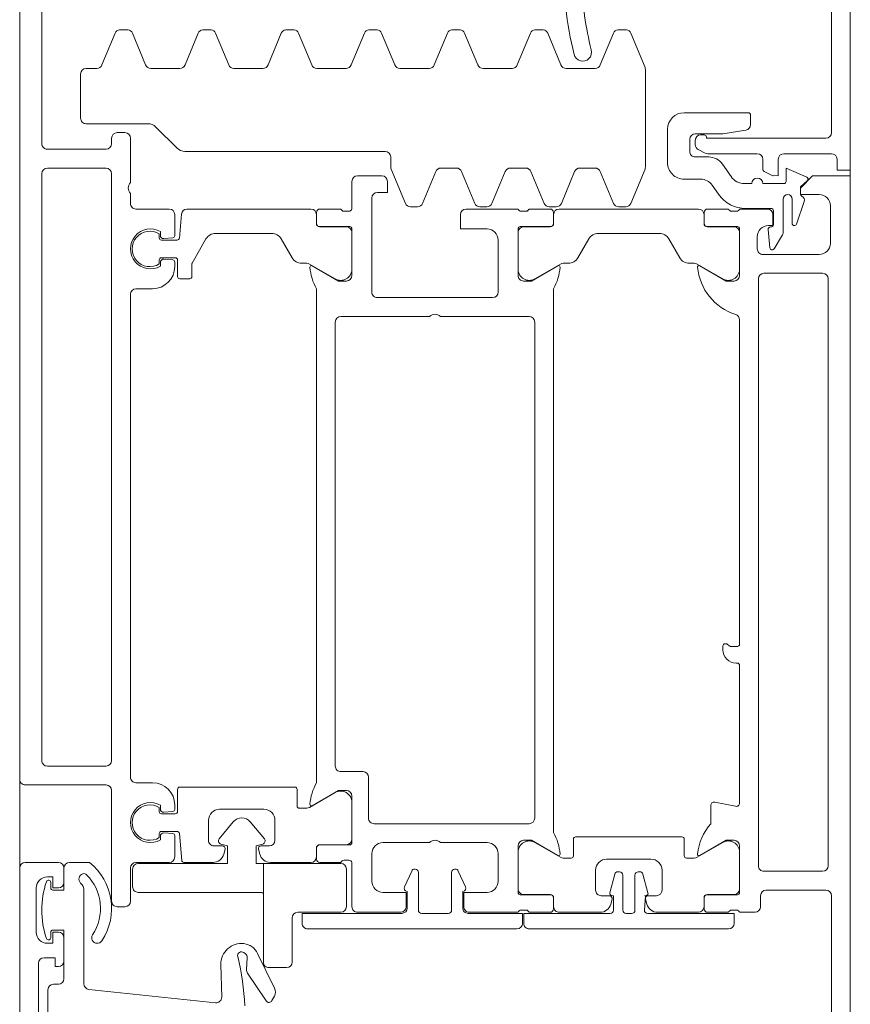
# Model space of a CAD drawing. Header units: centimetres. Extents: x -1737 to 22393, y -8842 to 3838.
# Tile 135 of 174: x 528.88 to 536.38, y 2888.24 to 2897.14. Entities that reach past the tile are written whole.
import ezdxf

# ---------------------------------------------------------------- set-up
doc = ezdxf.new("R2010")
doc.units = ezdxf.units.CM
doc.layers.add('A-DETL-GENF', color=92, linetype='Continuous', lineweight=9)
doc.layers.add('A-DOOR', color=31, linetype='Continuous', lineweight=13)

# ---------------------------------------------------------------- blocks, each defined once
blk = doc.blocks.new('Schueco_FWS_ADS-75-SimplySmart_inw_Family-02 - FWS SI insert unit 90-2508000-3_piętro I __3_90 m_ - stan projektowany')
at = {"layer": 'A-DETL-GENF'}
for p, q in [((-76.25, 6.6), (76.25, 6.6)), ((75.35, -0.9), (-75.35, -0.9))]:
    blk.add_line(p, q, dxfattribs=at)
at = {"layer": 'A-DOOR'}
for p, q in [((60.15, 6.43), (62.46, 6.43)), ((62.65, 6), (62.65, 6.43)), ((63.12, 6.42), (63.46, 6.42)), ((69.35, 6.43), (70.64, 6.43)), ((63.56, 6.32), (63.56, 5.81)), ((63.73, 5.82), (63.73, 6.35)), ((63.78, 6.4), (69.08, 6.4)), ((69.13, 6.35), (69.13, 5.82)), ((69.3, 5.84), (69.3, 6.38)), ((63.2863, 6.1139), (63.0828, 6.1836)), ((63.06, 6.075), (63.2799, 6.075)), ((62.92, 6), (62.92, 5.81)), ((63.356, 5.995), (63.06, 5.995)), ((63.5084, 5.9112), (63.3819, 5.9878)), ((63.145, 5.6562), (63.145, 5.885)), ((63.165, 5.905), (63.292, 5.905)), ((63.312, 5.885), (63.312, 5.8781)), ((63.3339, 5.8582), (63.5, 5.8742)), ((62.7, 5.81), (62.7919, 5.81)), ((63.15, 5.85), (63.15, 5.6)), ((69.45, 5.79), (69.35, 5.79)), ((62.3874, 5.7), (62.3, 5.7)), ((62.65, 5.312), (62.65, 5.76)), ((62.92, 5.71), (62.92, 5.6461)), ((63.51, 5.76), (63.4, 5.76)), ((69.08, 5.77), (63.78, 5.77)), ((69.5, 5.6), (69.5, 5.74)), ((62.28, 5.68), (62.28, 5.1)), ((62.856, 5.5233), (62.744, 5.4448)), ((63.17, 5.5717), (63.17, 5.5283)), ((63.309, 5.31), (63.309, 5.58)), ((63.31, 5.549), (63.31, 5.309)), ((63.329, 5.6), (63.75, 5.6)), ((63.6943, 5.599), (63.36, 5.599)), ((64.15, 5.6), (67.08, 5.6)), ((67.25, 5.57), (67.25, 5.58)), ((67.27, 5.6), (68.5136, 5.6)), ((68.5431, 5.5643), (68.5064, 5.3757)), ((68.9, 5.6), (69.321, 5.6)), ((68.9557, 5.599), (69.29, 5.599)), ((69.34, 5.549), (69.34, 5.309)), ((69.341, 5.58), (69.341, 5.31)), ((69.48, 5.5283), (69.48, 5.5717)), ((63.15, 5.5), (63.15, 5.31)), ((63.6467, 5.2165), (63.7809, 5.449)), ((67.095, 5.45), (67.13, 5.45)), ((69.0033, 5.2165), (68.869, 5.449)), ((69.5, 5.31), (69.5, 5.5)), ((69.65, 5.5007), (69.65, 3.7007)), ((62.9333, 5.3518), (63.0171, 5.4104)), ((68.5359, 5.34), (68.7, 5.34)), ((62.48, 5.28), (62.48, 5.25)), ((62.613, 5.2273), (62.6445, 5.2893)), ((62.68, 5.3219), (62.68, 5.2)), ((62.88, 5.1), (62.88, 5.2494)), ((63.18, 5.28), (63.279, 5.28)), ((63.28, 5.279), (63.2, 5.279)), ((69.37, 5.279), (69.45, 5.279)), ((69.371, 5.28), (69.47, 5.28)), ((62.53, 5.2), (62.5684, 5.2)), ((63.15, 5.229), (63.15, 3.971)), ((63.64, 5.1469), (63.64, 5.1915)), ((69.01, 5.12), (69.01, 5.1915)), ((69.5, 5.229), (69.5, 4.8593)), ((62.63, 5.15), (62.52, 5.15)), ((68.82, 4.12), (68.82, 5.08)), ((68.84, 5.1), (68.99, 5.1)), ((63.42, 4.9621), (63.59, 5.0602)), ((62.43, 4.95), (62.73, 4.95)), ((69.3, 4.9), (69.12, 4.9)), ((63.37, 4.3245), (63.37, 4.8755)), ((69.35, 4.775), (69.35, 4.85)), ((61.8708, 4.7462), (61.5609, 4.6178)), ((62.7701, 4.75), (61.8899, 4.75)), ((63.0991, 4.6178), (62.7892, 4.7462)), ((69.02, 4.8), (69.02, 4.4)), ((69.1565, 4.7279), (69.324, 4.7728)), ((69.4259, 4.7628), (69.3815, 4.7509)), ((69.1343, 4.6857), (69.1343, 4.6989)), ((69.48, 4.6557), (69.1643, 4.6557)), ((69.51, 4.5757), (69.51, 4.6257)), ((61.5304, 4.5022), (61.5304, 4.5778)), ((63.13, 4.5084), (63.13, 4.5716)), ((69.1643, 4.5457), (69.48, 4.5457)), ((61.5609, 4.4622), (61.8491, 4.3428)), ((62.8109, 4.3428), (63.0991, 4.4622)), ((69.1343, 4.5024), (69.1343, 4.5157)), ((69.324, 4.4285), (69.1565, 4.4734)), ((69.3815, 4.4491), (69.4259, 4.4372)), ((69.35, 4.35), (69.35, 4.425)), ((61.88, 4.2966), (61.88, 4.0334)), ((62.78, 4.1567), (62.78, 4.2966)), ((69.12, 4.3), (69.3, 4.3)), ((69.5, 4.3407), (69.5, 3.971)), ((63.59, 4.1398), (63.42, 4.2379)), ((63.0991, 3.9911), (62.8109, 4.1105)), ((68.99, 4.1), (68.84, 4.1)), ((63.64, 4.0085), (63.64, 4.0531)), ((69.01, 4.0085), (69.01, 4.08)), ((61.8491, 3.9872), (61.5609, 3.8678)), ((63.13, 3.8818), (63.13, 3.9449)), ((63.279, 3.92), (63.18, 3.92)), ((63.2, 3.921), (63.28, 3.921)), ((63.7809, 3.751), (63.6467, 3.9835)), ((68.78, 3.92), (63.87, 3.92)), ((68.869, 3.751), (69.0033, 3.9835)), ((69.45, 3.921), (69.37, 3.921)), ((69.47, 3.92), (69.371, 3.92)), ((61.5304, 3.7522), (61.5304, 3.8278)), ((62.8109, 3.7162), (63.0991, 3.8356)), ((63.15, 3.89), (63.15, 3.7)), ((63.309, 3.62), (63.309, 3.89)), ((63.31, 3.891), (63.31, 3.651)), ((69.34, 3.891), (69.34, 3.651)), ((69.341, 3.89), (69.341, 3.62)), ((69.5, 3.7), (69.5, 3.89)), ((64.17, 3.75), (68.65, 3.75)), ((61.5609, 3.7122), (61.8491, 3.5928)), ((62.78, 3.53), (62.78, 3.67)), ((63.17, 3.6717), (63.17, 3.6283)), ((64.12, 2.9), (64.12, 3.7)), ((68.7, 3.7), (68.7, 2.3)), ((69.48, 3.6283), (69.48, 3.6717)), ((63.15, 3.6), (63.15, 3.13)), ((63.75, 3.6), (63.329, 3.6)), ((63.36, 3.601), (63.6943, 3.601)), ((69.321, 3.6), (68.9, 3.6)), ((69.29, 3.601), (68.9557, 3.601)), ((69.5, 3.16), (69.5, 3.6)), ((69.65, 3.59), (69.65, 1.7)), ((61.88, 3.5466), (61.88, 3.2834)), ((63.0991, 3.3644), (62.8109, 3.4838)), ((63.43, 3.42), (63.9, 3.42)), ((68.97, 3.42), (69.22, 3.42)), ((63.13, 3.2551), (63.13, 3.3182)), ((63.95, 3.37), (63.95, 2.33)), ((68.87, 2.9), (68.87, 3.32)), ((61.8491, 3.2372), (61.5609, 3.1178)), ((62.8109, 3.0895), (63.0991, 3.2089)), ((69.1273, 3.0598), (69.2694, 3.1261)), ((61.5304, 3.0022), (61.5304, 3.0778)), ((62.78, 2.9034), (62.78, 3.0433)), ((69.11, 3.03), (69.11, 3.0326)), ((69.31, 3.1), (69.46, 3.1)), ((61.5609, 2.9622), (61.8491, 2.8428)), ((69.48, 3), (69.14, 3)), ((69.51, 2.73), (69.51, 2.97)), ((63.0991, 2.7378), (62.8109, 2.8572)), ((61.88, 2.7966), (61.88, 2.5334)), ((64.12, 2), (64.12, 2.8)), ((68.87, 2.38), (68.87, 2.8)), ((63.13, 2.6284), (63.13, 2.6916)), ((69.11, 2.6674), (69.11, 2.67)), ((69.14, 2.7), (69.48, 2.7)), ((62.7892, 2.4538), (63.0991, 2.5822)), ((69.2694, 2.5739), (69.1273, 2.6402)), ((69.46, 2.6), (69.31, 2.6)), ((69.5, 2.15), (69.5, 2.54)), ((61.8491, 2.4872), (61.5609, 2.3678)), ((62.68, 2.45), (62.7701, 2.45)), ((61.5304, 2.2522), (61.5304, 2.3278)), ((62.63, 0.5914), (62.63, 2.4)), ((62.85, 2.37), (62.85, 2.15)), ((63.9, 2.28), (63.05, 2.28)), ((68.65, 2.25), (68.28, 2.25)), ((69.22, 2.28), (68.97, 2.28)), ((61.5609, 2.2122), (61.8491, 2.0928)), ((68.23, 2.2), (68.23, 2)), ((61.88, 2.0466), (61.88, 1.7834)), ((62.9, 2.1), (63.15, 2.1)), ((63.17, 2.0717), (63.17, 2.0283)), ((63.309, 1.81), (63.309, 2.08)), ((63.31, 2.049), (63.31, 1.809)), ((63.329, 2.1), (63.75, 2.1)), ((63.6943, 2.099), (63.36, 2.099)), ((68.45, 2.1), (68.871, 2.1)), ((68.5057, 2.099), (68.84, 2.099)), ((68.89, 2.049), (68.89, 1.809)), ((68.891, 2.08), (68.891, 1.81)), ((69.03, 2.0283), (69.03, 2.0717)), ((69.05, 2.1), (69.45, 2.1)), ((63.15, 2), (63.15, 1.81)), ((69.05, 1.81), (69.05, 2)), ((63.6467, 1.7165), (63.7809, 1.949)), ((68.18, 1.95), (64.17, 1.95)), ((68.5533, 1.7165), (68.4191, 1.949)), ((63.18, 1.78), (63.279, 1.78)), ((63.28, 1.779), (63.2, 1.779)), ((63.87, 1.78), (68.33, 1.78)), ((68.92, 1.779), (69, 1.779)), ((68.921, 1.78), (69.02, 1.78)), ((61.8491, 1.7372), (61.5609, 1.6178)), ((63.15, 1.729), (63.15, 0.6103)), ((63.64, 1.6469), (63.64, 1.6915)), ((68.56, 1.625), (68.56, 1.6915)), ((69.05, 1.729), (69.05, 1.3643)), ((68.39, 1.605), (68.54, 1.605)), ((61.5304, 1.5022), (61.5304, 1.5778)), ((63.42, 1.4621), (63.59, 1.5602)), ((68.37, 0.545), (68.37, 1.585)), ((61.5609, 1.4622), (61.8491, 1.3428)), ((63.37, 0.8686), (63.37, 1.3755)), ((68.85, 1.405), (68.67, 1.405)), ((68.9, 1.28), (68.9, 1.355)), ((70.186, 1.4019), (69.8719, 1.2487)), ((70.2979, 1.3772), (70.2561, 1.3995)), ((61.88, 1.2966), (61.88, 1.0334)), ((68.57, 1.305), (68.57, 0.905)), ((68.9759, 1.2678), (68.9315, 1.2559)), ((70.0495, 1.1565), (70.3006, 1.3259)), ((69.8639, 1.1235), (69.8747, 1.1379)), ((69.9088, 1.1538), (70.0189, 1.148)), ((61.8491, 0.9872), (61.5609, 0.8678)), ((68.9, 0.855), (68.9, 0.93)), ((68.9315, 0.9541), (68.9759, 0.9422)), ((69.9713, 0.9169), (70.2659, 0.9241)), ((61.5304, 0.7522), (61.5304, 0.8278)), ((68.67, 0.805), (68.85, 0.805)), ((69.05, 0.8457), (69.05, 0.5828)), ((70.3168, 0.8688), (70.1966, -0.2752)), ((61.5609, 0.7122), (61.8491, 0.5928)), ((63.78, 0.545), (63.78, 0.635)), ((61.88, 0.5466), (61.88, 0.2834)), ((63.1956, 0.5605), (63.4117, 0.5416)), ((69.0317, 0.5629), (68.7883, 0.5416)), ((62.4093, 0.3293), (62.6007, 0.5207)), ((63.15, 0.45), (63.15, 0.15)), ((63.3905, 0.5), (63.2, 0.5)), ((63.4174, 0.4026), (63.4105, 0.4817)), ((63.43, 0.5217), (63.43, 0.38)), ((63.59, 0.38), (63.59, 0.505)), ((63.6095, 0.4817), (63.6026, 0.4026)), ((63.61, 0.525), (63.76, 0.525)), ((63.67, 0.5), (63.6295, 0.5)), ((68.59, 0.525), (68.39, 0.525)), ((68.5705, 0.5), (68.53, 0.5)), ((68.5974, 0.4026), (68.5905, 0.4817)), ((68.61, 0.38), (68.61, 0.505)), ((68.77, 0.5217), (68.77, 0.38)), ((68.7895, 0.4817), (68.7826, 0.4026)), ((69, 0.5), (68.8095, 0.5)), ((69.05, 0.15), (69.05, 0.45)), ((63.3541, 0.37), (63.3875, 0.37)), ((63.41, 0.36), (63.3744, 0.36)), ((63.6456, 0.36), (63.61, 0.36)), ((63.6325, 0.37), (63.6659, 0.37)), ((68.5341, 0.37), (68.5675, 0.37)), ((68.5544, 0.36), (68.59, 0.36)), ((68.79, 0.36), (68.8256, 0.36)), ((68.8125, 0.37), (68.8459, 0.37)), ((63.87, 0.15), (63.87, 0.3)), ((68.33, 0.3), (68.33, 0.15)), ((61.8491, 0.2372), (61.5609, 0.1178)), ((62.38, -0.3), (62.38, 0.2586)), ((62.91, 0.1), (62.51, 0.1)), ((63.1, 0.1), (63.01, 0.1)), ((68.28, 0.1), (63.92, 0.1)), ((69.4, 0.1), (69.1, 0.1)), ((61.5304, 0.0022), (61.5304, 0.0778)), ((62.46, 0.05), (62.46, -0.02)), ((69.45, -0.02), (69.45, 0.05)), ((61.5609, -0.0378), (61.8491, -0.1572)), ((62.51, -0.07), (62.56, -0.07)), ((62.83, -0.07), (68.13, -0.07)), ((68.4, -0.07), (69.4, -0.07)), ((62.61, -0.12), (62.61, -0.65)), ((62.78, -0.65), (62.78, -0.12)), ((68.18, -0.12), (68.18, -0.65)), ((68.35, -0.85), (68.35, -0.12)), ((61.88, -0.2034), (61.88, -0.3)), ((61.93, -0.35), (62.33, -0.35)), ((69.05, -0.27), (69.05, -0.45)), ((70.1468, -0.32), (69.3071, -0.32)), ((69.23, -0.5), (69.1, -0.5)), ((69.94, -0.5), (69.73, -0.5)), ((69.05, -0.55), (69.05, -0.85)), ((69.28, -0.62), (69.23, -0.62)), ((69.73, -0.62), (69.68, -0.62)), ((70.15, -0.55), (70.15, -0.595)), ((62.56, -0.7), (60.56, -0.7)), ((68.13, -0.7), (62.83, -0.7)), ((70.2, -0.645), (71.05, -0.645)), ((69.68, -0.75), (69.28, -0.75)), ((71.25, -0.73), (69.96, -0.73)), ((59.7, -0.9), (68.3, -0.9)), ((69.1, -0.9), (75.25, -0.9))]:
    blk.add_line(p, q, dxfattribs=at)
at = {"layer": 'A-DOOR', "flags": 128}
for points in [[(62.7, 6.48), (62.8, 6.48), (62.8, 6.6), (59.85, 6.6), (59.85, 4.65)], [(71.5, 6.6), (62.85, 6.6), (62.85, 6.26), (62.96, 6.15), (63.02, 6.15), (63.02, 6.32)], [(62.51, 6.38), (62.51, 5.3), (62.5, 5.3)], [(62.8624, 6.2064), (62.78, 6.02), (62.9, 6.02)], [(63.015, 6.15), (62.95, 6.15), (62.8957, 6.2116)], [(62.8097, 5.8209), (62.8478, 5.8957), (62.85, 5.95), (62.7, 5.95)], [(63.3, 5.86), (63.3, 5.9), (63.2, 5.9)], [(62.47, 5.2), (62.47, 5.45), (62.4367, 5.6579)], [(63.8, 5.55), (63.8, 5.48), (63.6618, 5.2407)], [(67.1, 5.58), (67.1, 5.5183), (67.0809, 5.4909), (67.075, 5.47)], [(68.9881, 5.2407), (68.85, 5.48), (68.85, 5.55)], [(69.51, 4.7707), (69.51, 5.5507), (69.6, 5.5507)], [(69.35, 4.7407), (69.3489, 4.757), (69.35, 4.7507), (69.48, 4.7407)], [(69.48, 4.4607), (69.35, 4.4607), (69.3489, 4.4444), (69.35, 4.4607)], [(69.6, 3.6507), (69.51, 3.6507), (69.51, 4.4307)], [(63.6618, 3.9593), (63.8, 3.72), (63.8, 3.65)], [(68.85, 3.65), (68.85, 3.72), (68.9881, 3.9593)], [(69.51, 3.15), (69.51, 3.64), (69.6, 3.64)], [(63.2, 3.08), (63.33, 3.08), (63.33, 3.32)], [(69.32, 3.32), (69.32, 3.11), (69.45, 3.11)], [(69.45, 2.59), (69.32, 2.59), (69.32, 2.38)], [(69.6, 1.65), (69.51, 1.65), (69.51, 2.55)], [(63, 2.33), (63, 2.42), (62.9, 2.42)], [(63.8, 2.05), (63.8, 1.98), (63.6618, 1.7407)], [(68.5381, 1.7407), (68.4, 1.98), (68.4, 2.05)], [(63.76, 0.655), (63.6454, 0.655), (63.42, 0.782)], [(69.1, -0.5), (69.3, -0.5), (69.3, -0.6)], [(69.66, -0.6), (69.66, -0.5), (70.1, -0.5)], [(69.18, -0.65), (69.18, -0.6), (69.28, -0.6), (69.28, -0.55)], [(69.68, -0.55), (69.68, -0.6), (69.78, -0.6), (69.78, -0.65)], [(69.91, -0.68), (69.91, -0.58), (69.99, -0.58), (69.99, -0.55)]]:
    blk.add_lwpolyline(points, dxfattribs=at)
for points in [[(69.11, 2.05), (69.45, 2.05)], [(69.95, 1.3), (69.06, 1.3), (69.06, 2), (69.06, 1.3)], [(69.5, 2), (69.5, 1.61)], [(69.55, 1.56), (69.95, 1.56)], [(70, 1.51), (70, 1.35)], [(68.8359, 1.3093), (68.6837, 1.1816)], [(69.33, 1.3), (69.06, 1.3), (69.06, 1.235), (68.9, 1.235), (68.8842, 1.2941), (68.9, 1.235), (69.06, 1.235), (69.06, 1.3)], [(69.32, 0.17), (69.32, 1.27)], [(68.6837, 1.0284), (68.8359, 0.9007)], [(68.8842, 0.9159), (68.9, 0.975), (69.06, 0.975), (69.06, 0.17), (69.06, 0.975), (68.9, 0.975)], [(69.11, 0.12), (69.27, 0.12)]]:
    blk.add_lwpolyline(points, close=True, dxfattribs=at)
at = {"layer": 'A-DOOR'}
for centre, radius, start, end in [((62.46, 6.38), 0.05, 0, 90), ((62.7, 6.43), 0.05, 90, 180), ((63.12, 6.32), 0.1, 90, 180), ((63.46, 6.32), 0.1, 360, 90), ((69.35, 6.38), 0.05, 90, 180), ((63.78, 6.35), 0.05, 90, 180), ((69.08, 6.35), 0.05, 0, 90), ((62.8807, 6.1983), 0.02, 41.42367, 156.16126), ((63.015, 6.17), 0.02, 270, 336.18264), ((63.0699, 6.1458), 0.04, 71.09542, 156.18264), ((63.06, 6.035), 0.04, 90, 270), ((63.2799, 6.095), 0.02, 270, 71.09542), ((62.7, 6), 0.05, 180, 270), ((62.9, 6), 0.02, 0, 90), ((63.356, 5.945), 0.05, 58.81503, 90), ((62.83, 5.9048), 0.02, 333, 0), ((63.165, 5.885), 0.02, 90, 180), ((63.2, 5.85), 0.05, 90, 180), ((63.292, 5.885), 0.02, 0, 90), ((63.332, 5.8781), 0.02, 180, 275.5), ((63.498, 5.8941), 0.02, 275.5, 58.81503), ((62.7, 5.76), 0.05, 90, 180), ((62.7919, 5.83), 0.02, 270, 333), ((62.92, 5.76), 0.05, 90, 270), ((63.4, 5.86), 0.1, 180, 270), ((63.51, 5.81), 0.05, 270, 0), ((63.78, 5.82), 0.05, 180, 270), ((69.08, 5.82), 0.05, 270, 0), ((69.35, 5.84), 0.05, 180, 270), ((69.45, 5.74), 0.05, 0, 90), ((62.3, 5.68), 0.02, 90, 180), ((62.3874, 5.65), 0.05, 9.09028, 90), ((62.77, 5.6461), 0.15, 305, 0), ((62.845, 5.6562), 0.3, 305, 0), ((63.14, 5.5717), 0.03, 0, 70.52878), ((63.14, 5.5283), 0.03, 289.47122, 0), ((63.329, 5.58), 0.02, 90, 180), ((63.36, 5.549), 0.05, 90, 180), ((63.6262, 5.7177), 0.5, 275.62258, 342.25158), ((63.6943, 5.499), 0.1, 330, 90), ((63.75, 5.55), 0.05, 0, 90), ((64.15, 5.55), 0.05, 90, 162.25158), ((67.08, 5.58), 0.02, 0, 90), ((67.08, 5.5183), 0.02, 315, 0), ((67.13, 5.57), 0.12, 270, 0), ((67.27, 5.58), 0.02, 90, 180), ((68.5136, 5.57), 0.03, 349, 90), ((68.9, 5.55), 0.05, 90, 180), ((68.9557, 5.499), 0.1, 90, 210), ((69.29, 5.549), 0.05, 0, 90), ((69.321, 5.58), 0.02, 0, 90), ((69.51, 5.5717), 0.03, 109.47122, 180), ((69.51, 5.5283), 0.03, 180, 250.52878), ((69.6, 5.5007), 0.05, 0, 90), ((62.83, 5.3219), 0.15, 125, 180), ((67.095, 5.4767), 0.02, 135, 180), ((67.095, 5.47), 0.02, 180, 270), ((63.005, 5.2494), 0.125, 125, 180), ((68.5359, 5.37), 0.03, 169, 270), ((69.0282, 5.7172), 0.5, 228.97478, 263.85932), ((62.5, 5.28), 0.02, 90, 180), ((62.53, 5.25), 0.05, 180, 270), ((62.6, 5.312), 0.05, 333, 0), ((63.18, 5.31), 0.03, 180, 270), ((63.2, 5.229), 0.05, 90, 180), ((63.279, 5.31), 0.03, 270, 0), ((63.28, 5.309), 0.03, 270, 0), ((69.37, 5.309), 0.03, 180, 270), ((69.371, 5.31), 0.03, 180, 270), ((69.45, 5.229), 0.05, 0, 90), ((69.47, 5.31), 0.03, 270, 0), ((62.52, 5.2), 0.05, 180, 270), ((62.5684, 5.25), 0.05, 270, 333), ((62.63, 5.2), 0.05, 270, 0), ((63.69, 5.1915), 0.05, 150, 180), ((63.6738, 5.2338), 0.0138, 150, 275.62258), ((68.9762, 5.2338), 0.0138, 263.85932, 30), ((68.96, 5.1915), 0.05, 0, 30), ((62.43, 5.1), 0.15, 180, 270), ((62.73, 5.1), 0.15, 270, 0), ((63.54, 5.1469), 0.1, 300, 0), ((68.84, 5.08), 0.02, 90, 180), ((68.99, 5.12), 0.02, 270, 0), ((63.47, 4.8755), 0.1, 120, 180), ((69.12, 4.8), 0.1, 90, 180), ((69.3, 4.85), 0.05, 0, 90), ((69.4, 4.8593), 0.1, 285, 0), ((61.8899, 4.7), 0.05, 90, 112.5), ((62.7701, 4.7), 0.05, 67.5, 90), ((69.1643, 4.6989), 0.03, 105, 180), ((69.3292, 4.7535), 0.02, 10, 105), ((69.375, 4.775), 0.025, 180, 285), ((69.48, 4.7707), 0.03, 270, 0), ((69.1643, 4.6857), 0.03, 180, 270), ((69.48, 4.6257), 0.03, 0, 90), ((61.58, 4.5716), 0.05, 112.5, 172.85476), ((63.08, 4.5716), 0.05, 0, 67.5), ((69.1643, 4.5157), 0.03, 90, 180), ((69.48, 4.5757), 0.03, 270, 0), ((61.58, 4.5084), 0.05, 187.14524, 247.5), ((63.08, 4.5084), 0.05, 292.5, 0), ((69.1643, 4.5024), 0.03, 180, 255), ((69.375, 4.425), 0.025, 75, 180), ((69.48, 4.4307), 0.03, 0, 90), ((69.12, 4.4), 0.1, 180, 270), ((69.3292, 4.4478), 0.02, 255, 350), ((69.4, 4.3407), 0.1, 0, 75), ((61.83, 4.2966), 0.05, 0, 67.5), ((62.83, 4.2966), 0.05, 112.5, 180), ((63.47, 4.3245), 0.1, 180, 240), ((69.3, 4.35), 0.05, 270, 0), ((61.0177, 7.0085), 2.834, 271.52226, 284.21438), ((61.7347, 4.1842), 0.08, 283.47035, 105.30097), ((61.0174, 7.0089), 2.9943, 267.88171, 284.22771), ((62.83, 4.1567), 0.05, 180, 247.5), ((63.54, 4.0531), 0.1, 0, 60), ((68.84, 4.12), 0.02, 180, 270), ((68.99, 4.08), 0.02, 0, 90), ((61.83, 4.0334), 0.05, 292.5, 0), ((63.69, 4.0085), 0.05, 180, 210), ((68.96, 4.0085), 0.05, 330, 0), ((63.08, 3.9449), 0.05, 0, 67.5), ((63.2, 3.971), 0.05, 180, 270), ((63.18, 3.89), 0.03, 90, 180), ((63.279, 3.89), 0.03, 0, 90), ((63.28, 3.891), 0.03, 0, 90), ((63.6738, 3.9662), 0.0138, 84.67141, 210), ((63.6287, 3.4821), 0.5, 61.13954, 84.67141), ((69.0213, 3.4821), 0.5, 95.32859, 118.86046), ((68.9762, 3.9662), 0.0138, 330, 95.32859), ((69.37, 3.891), 0.03, 90, 180), ((69.371, 3.89), 0.03, 90, 180), ((69.45, 3.971), 0.05, 270, 0), ((69.47, 3.89), 0.03, 0, 90), ((61.58, 3.8216), 0.05, 112.5, 172.85476), ((63.08, 3.8818), 0.05, 292.5, 0), ((61.58, 3.7584), 0.05, 187.14524, 247.5), ((63.6943, 3.701), 0.1, 270, 30), ((64.17, 3.7), 0.05, 90, 180), ((68.65, 3.7), 0.05, 0, 90), ((68.9557, 3.701), 0.1, 150, 270), ((62.83, 3.67), 0.05, 112.5, 180), ((63.14, 3.6717), 0.03, 0, 70.52878), ((63.36, 3.651), 0.05, 180, 270), ((63.75, 3.65), 0.05, 270, 0), ((68.9, 3.65), 0.05, 180, 270), ((69.29, 3.651), 0.05, 270, 0), ((69.51, 3.6717), 0.03, 109.47122, 180), ((69.6, 3.7007), 0.05, 270, 0), ((61.83, 3.5466), 0.05, 360, 67.5), ((63.14, 3.6283), 0.03, 289.47122, 0), ((63.329, 3.62), 0.02, 180, 270), ((69.321, 3.62), 0.02, 270, 0), ((69.51, 3.6283), 0.03, 180, 250.52878), ((69.6, 3.59), 0.05, 0, 90), ((62.83, 3.53), 0.05, 180, 247.5), ((63.43, 3.32), 0.1, 90, 180), ((63.9, 3.37), 0.05, 360, 90), ((68.97, 3.32), 0.1, 90, 180), ((69.22, 3.32), 0.1, 0, 90), ((63.08, 3.3182), 0.05, 0, 67.5), ((61.83, 3.2834), 0.05, 292.5, 0), ((63.08, 3.2551), 0.05, 292.5, 0), ((61.58, 3.0716), 0.05, 112.5, 172.85476), ((63.2, 3.13), 0.05, 180, 270), ((69.2821, 3.0989), 0.03, 21.71176, 115), ((69.45, 3.16), 0.05, 270, 0), ((69.46, 3.15), 0.05, 270, 0), ((62.83, 3.0433), 0.05, 112.5, 180), ((69.14, 3.0326), 0.03, 115, 180), ((69.14, 3.03), 0.03, 180, 270), ((61.58, 3.0084), 0.05, 187.14524, 247.5), ((69.48, 2.97), 0.03, 0, 90), ((62.83, 2.9034), 0.05, 180, 247.5), ((64.1725, 2.85), 0.0725, 136.39718, 223.60282), ((68.9225, 2.85), 0.0725, 136.39718, 223.60282), ((61.83, 2.7966), 0.05, 0, 67.5), ((63.08, 2.6916), 0.05, 0, 67.5), ((69.14, 2.67), 0.03, 90, 180), ((69.14, 2.6674), 0.03, 180, 245), ((69.48, 2.73), 0.03, 270, 0), ((63.08, 2.6284), 0.05, 292.5, 0), ((69.2821, 2.6011), 0.03, 245, 338.28824), ((69.45, 2.54), 0.05, 0, 90), ((69.46, 2.55), 0.05, 0, 90), ((61.83, 2.5334), 0.05, 292.5, 0), ((62.68, 2.4), 0.05, 90, 180), ((62.7701, 2.5), 0.05, 270, 292.5), ((62.9, 2.37), 0.05, 90, 180), ((61.58, 2.3216), 0.05, 112.5, 172.85476), ((63.05, 2.33), 0.05, 180, 270), ((63.9, 2.33), 0.05, 270, 0), ((68.97, 2.38), 0.1, 180, 270), ((69.22, 2.38), 0.1, 270, 0), ((61.58, 2.2584), 0.05, 187.14524, 247.5), ((68.28, 2.2), 0.05, 90, 180), ((68.65, 2.3), 0.05, 270, 0), ((62.9, 2.15), 0.05, 180, 270), ((69.45, 2.15), 0.05, 270, 360), ((61.83, 2.0466), 0.05, 0, 67.5), ((63.14, 2.0717), 0.03, 0, 70.52878), ((63.329, 2.08), 0.02, 90, 180), ((63.36, 2.049), 0.05, 90, 180), ((63.6943, 1.999), 0.1, 330, 90), ((63.75, 2.05), 0.05, 360, 90), ((68.45, 2.05), 0.05, 90, 180), ((68.5057, 1.999), 0.1, 90, 210), ((68.84, 2.049), 0.05, 0, 90), ((68.871, 2.08), 0.02, 0, 90), ((69.06, 2.0717), 0.03, 109.47122, 180), ((69.11, 2), 0.05, 90, 180), ((69.11, 2), 0.05, 90, 180), ((69.45, 2), 0.05, 0, 90), ((69.45, 2), 0.05, 0, 90), ((63.14, 2.0283), 0.03, 289.47122, 0), ((64.17, 2), 0.05, 180, 270), ((68.18, 2), 0.05, 270, 0), ((69.06, 2.0283), 0.03, 180, 250.52878), ((61.83, 1.7834), 0.05, 292.5, 360), ((63.18, 1.81), 0.03, 180, 270), ((63.2, 1.729), 0.05, 90, 180), ((63.279, 1.81), 0.03, 270, 0), ((63.28, 1.809), 0.03, 270, 0), ((63.6287, 2.2179), 0.5, 275.32859, 298.86046), ((68.5713, 2.2179), 0.5, 241.13954, 264.67141), ((68.92, 1.809), 0.03, 180, 270), ((68.921, 1.81), 0.03, 180, 270), ((69, 1.729), 0.05, 0, 90), ((69.02, 1.81), 0.03, 270, 0), ((63.69, 1.6915), 0.05, 150, 180), ((63.6738, 1.7338), 0.0138, 150, 275.32859), ((68.5262, 1.7338), 0.0138, 264.67141, 30), ((68.51, 1.6915), 0.05, 0, 30), ((69.6, 1.7), 0.05, 270, 0), ((61.58, 1.5716), 0.05, 112.5, 172.85476), ((63.54, 1.6469), 0.1, 300, 0), ((68.39, 1.585), 0.02, 90, 180), ((68.54, 1.625), 0.02, 270, 0), ((69.55, 1.61), 0.05, 180, 270), ((69.55, 1.61), 0.05, 180, 270), ((69.95, 1.51), 0.05, 0, 90), ((69.95, 1.51), 0.05, 0, 90), ((61.58, 1.5084), 0.05, 187.14524, 247.5), ((63.47, 1.3755), 0.1, 120, 180), ((61.83, 1.2966), 0.05, 0, 67.5), ((68.67, 1.305), 0.1, 90, 180), ((68.85, 1.355), 0.05, 0, 90), ((68.95, 1.3643), 0.1, 285, 360), ((69.95, 1.35), 0.05, 270, 0), ((69.95, 1.35), 0.05, 270, 0), ((70.2185, 1.3288), 0.08, 62, 114), ((70.2838, 1.3508), 0.03, 304, 62), ((68.8552, 1.2863), 0.03, 15, 130), ((68.8552, 1.2863), 0.03, 15, 130), ((68.925, 1.28), 0.025, 180, 285), ((69.37, 1.27), 0.05, 143.1301, 180), ((69.37, 1.27), 0.05, 143.1301, 180), ((69.942, 1.1049), 0.16, 116, 172.93336), ((68.748, 1.105), 0.1, 130, 230), ((68.748, 1.105), 0.1, 130, 230), ((70.0215, 1.198), 0.05, 267, 304), ((69.9668, 1.1018), 0.185, 172.93336, 271.39185), ((69.8918, 1.1024), 0.035, 143, 283.53096), ((69.9067, 1.1138), 0.04, 87, 143), ((70.4849, -1.3622), 2.5, 93.21628, 103.53096), ((61.83, 1.0334), 0.05, 292.5, 360), ((68.67, 0.905), 0.1, 180, 270), ((68.8552, 0.9237), 0.03, 230, 345), ((68.8552, 0.9237), 0.03, 230, 345), ((68.925, 0.93), 0.025, 75, 180), ((68.95, 0.8457), 0.1, 0, 75), ((70.2671, 0.8741), 0.05, 354, 91.39185), ((61.58, 0.8216), 0.05, 112.5, 172.85476), ((63.47, 0.8686), 0.1, 180, 240), ((68.85, 0.855), 0.05, 270, 0), ((61.58, 0.7584), 0.05, 187.14524, 247.5), ((63.6454, 0.675), 0.02, 240, 270), ((63.76, 0.635), 0.02, 0, 90), ((61.83, 0.5466), 0.05, 0, 67.5), ((62.53, 0.5914), 0.1, 315, 360), ((63.2, 0.6103), 0.05, 180, 265), ((63.41, 0.5217), 0.02, 0, 85), ((63.76, 0.545), 0.02, 270, 0), ((68.39, 0.545), 0.02, 180, 270), ((68.79, 0.5217), 0.02, 95, 180), ((69.03, 0.5828), 0.02, 275, 0), ((63.2, 0.45), 0.05, 90, 180), ((63.3905, 0.48), 0.02, 5, 90), ((63.61, 0.505), 0.02, 90, 180), ((63.6295, 0.48), 0.02, 90, 175), ((63.67, 0.3), 0.2, 0, 90), ((68.53, 0.3), 0.2, 90, 180), ((68.5705, 0.48), 0.02, 5, 90), ((68.59, 0.505), 0.02, 360, 90), ((68.8095, 0.48), 0.02, 90, 175), ((69, 0.45), 0.05, 0, 90), ((63.51, 0.28), 0.18, 150, 30), ((63.51, 0.275), 0.16, 147.91005, 32.08995), ((63.3875, 0.4), 0.03, 270, 5), ((63.41, 0.38), 0.02, 270, 0), ((63.61, 0.38), 0.02, 180, 270), ((63.6325, 0.4), 0.03, 175, 270), ((68.69, 0.28), 0.18, 150, 30), ((68.69, 0.275), 0.16, 147.91535, 32.08465), ((68.5675, 0.4), 0.03, 270, 5), ((68.59, 0.38), 0.02, 270, 0), ((68.79, 0.38), 0.02, 180, 270), ((68.8125, 0.4), 0.03, 175, 270), ((61.83, 0.2834), 0.05, 292.5, 360), ((62.48, 0.2586), 0.1, 135, 180), ((61.58, 0.0716), 0.05, 112.5, 172.85476), ((62.51, 0.05), 0.05, 90, 180), ((62.96, 0.1525), 0.0725, 226.39718, 313.60282), ((63.1, 0.15), 0.05, 270, 360), ((63.92, 0.15), 0.05, 180, 270), ((68.28, 0.15), 0.05, 270, 360), ((69.1, 0.15), 0.05, 180, 270), ((69.11, 0.17), 0.05, 180, 270), ((69.11, 0.17), 0.05, 180, 270), ((69.27, 0.17), 0.05, 270, 0), ((69.27, 0.17), 0.05, 270, 0), ((69.4, 0.05), 0.05, 0, 90), ((61.58, 0.0084), 0.05, 187.14524, 247.5), ((62.51, -0.02), 0.05, 180, 270), ((62.56, -0.12), 0.05, 0, 90), ((62.83, -0.12), 0.05, 90, 180), ((68.13, -0.12), 0.05, 0, 90), ((68.4, -0.12), 0.05, 90, 180), ((69.4647, -0.5999), 0.5299, 56.43999, 141.49462), ((69.4, -0.02), 0.05, 270, 360), ((61.83, -0.2034), 0.05, 0, 67.5), ((69.4647, -0.5999), 0.4299, 56.43999, 134.9859), ((69.73, -0.2), 0.05, 236.43999, 56.43999), ((61.93, -0.3), 0.05, 180, 270), ((62.33, -0.3), 0.05, 270, 360), ((69.1848, -0.3199), 0.0341, 134.9859, 198.03579), ((69.2, -0.315), 0.05, 198.03579, 315.573), ((69.3071, -0.42), 0.1, 90, 135.573), ((70.1468, -0.27), 0.05, 270, 354), ((69.1, -0.45), 0.05, 180, 270), ((69.1, -0.55), 0.05, 90, 180), ((69.23, -0.55), 0.05, 0, 90), ((69.73, -0.55), 0.05, 90, 180), ((69.94, -0.55), 0.05, 0, 90), ((70.1, -0.55), 0.05, 360, 90), ((69.23, -0.64), 0.02, 90, 251.81945), ((69.28, -0.6), 0.02, 270, 0), ((69.68, -0.6), 0.02, 180, 270), ((69.73, -0.64), 0.02, 288.18055, 90), ((70.2, -0.595), 0.05, 180, 270), ((62.56, -0.65), 0.05, 270, 360), ((62.83, -0.65), 0.05, 180, 270), ((68.13, -0.65), 0.05, 270, 0), ((69.28, -0.65), 0.1, 180, 270), ((69.48, 0.1213), 0.8213, 251.81945, 288.18055), ((69.68, -0.65), 0.1, 270, 360), ((69.96, -0.68), 0.05, 180, 270), ((68.3, -0.85), 0.05, 270, 0), ((69.1, -0.85), 0.05, 180, 270)]:
    blk.add_arc(centre, radius, start, end, dxfattribs=at)

msp = doc.modelspace()

# ---------------------------------------------------------------- block references
at = {"layer": 'A-DOOR', "rotation": 270.0000000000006}
msp.add_blockref('Schueco_FWS_ADS-75-SimplySmart_inw_Family-02 - FWS SI insert unit 90-2508000-3_piętro I __3_90 m_ - stan projektowany', (529.7768, 2958.5756), dxfattribs=at)

doc.saveas('drawing.dxf')
